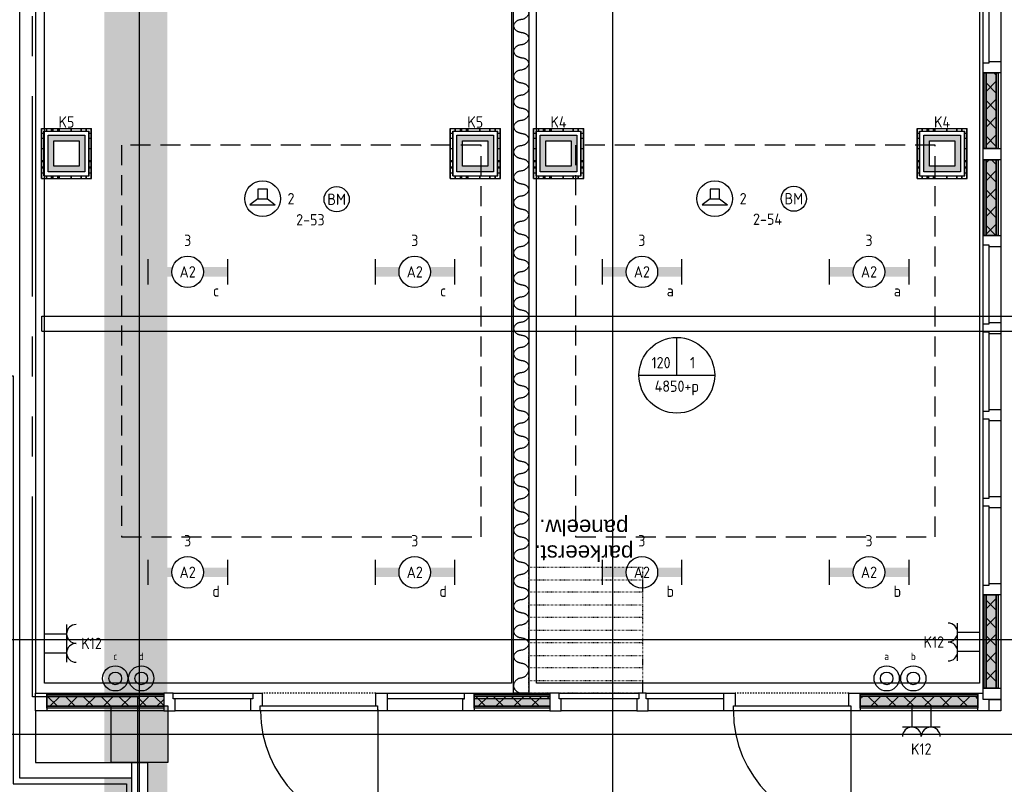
# Model space of a CAD drawing. Header units: millimetres. Extents: x -38031 to 110605, y -22066 to 88711.
# Tile 93 of 116: x 64660 to 72464, y 13902 to 19964. Entities that reach past the tile are written whole.
import ezdxf
from ezdxf.enums import TextEntityAlignment as Align

# ---------------------------------------------------------------- set-up
doc = ezdxf.new("R2010")
doc.units = ezdxf.units.MM
doc.header["$LTSCALE"] = 50
doc.set_wipeout_variables(frame=1)
for name, pattern in [('HIDDEN2', [4.7625, 3.175, -1.5875]), ('PHANTOM', [63.5, 31.75, -6.35, 6.35, -6.35, 6.35, -6.35]), ('STYLE_01', [0.41664, 0.20828, -0.20836]), ('STYLE_05', [0.20828, 0.069425, -0.138855]), ('STYLE_06', [1.04164, 0.625, -0.20828, 0.06943, -0.13893])]:
    doc.linetypes.add(name, pattern=pattern)
for name, color, linetype in [('AL$1A---_ALGEMEEN', 8, 'Continuous'), ('AM$1A---_ARCERING', 8, 'Continuous'), ('AT$1A---_TEKST100', 8, 'Continuous'), ('Bouwkundig', 8, 'Continuous'), ('EB6511--_ATTRIB', 2, 'Continuous'), ('EL6131--_KG', 3, 'Continuous'), ('EL6222--', 3, 'Continuous'), ('EL6311--', 3, 'Continuous'), ('EL6421--', 3, 'Continuous'), ('EL6511--', 3, 'Continuous'), ('EM6131--', 1, 'Continuous'), ('kaderscheiding', 9, 'Continuous'), ('Kastenscheiding', 4, 'PHANTOM'), ('LICHT_TEXT018', 1, 'Continuous'), ('stramien', 1, 'Continuous'), ('versterkte strook', 7, 'Continuous'), ('Vloerdoos', 3, 'Continuous'), ('Vloerdoos (1e)', 51, 'Continuous'), ('Vloerdoos OUD', 51, 'Continuous')]:
    doc.layers.add(name, color=color, linetype=linetype)
doc.styles.add('Arial', font='ARIAL.TTF')
doc.styles.add('BURO-018', font='iso.shx', dxfattribs={"height": 90})
doc.styles.add('NORATT', font='isocp.shx')
pattern_1 = [(135, (0, 0), (70.7107, 70.7107), []), (45, (299.34, -299.34), (70.7107, -70.7107), [])]

# ---------------------------------------------------------------- blocks, each defined once
blk = doc.blocks.new('111410')
at = {"color": 0, "linetype": 'Continuous'}
for radius in [2, 1]:
    blk.add_circle((0, 3), radius, dxfattribs=at)
at = {"color": 0, "linetype": 'Continuous', "style": 'BURO-018'}
for tag, p in [('E_SLET1', (0, 7)), ('E_GROEP', (0, 0)), ('E_GKAST', (0, 0))]:
    blk.add_attdef(tag, text='', height=1.8, dxfattribs=at).set_placement(p, align=Align.MIDDLE)
at = {"color": 0, "linetype": 'Continuous', "style": 'BURO-018', "flags": 1}
for tag in ['E_MATCODE', 'E_SGROEP']:
    blk.add_attdef(tag, text='', height=1.8, dxfattribs=at).set_placement((0, 0), align=Align.MIDDLE)
blk = doc.blocks.new('VLOERDOOS')
at = {"layer": 'Vloerdoos'}
for p, q in [((0, 395), (395, 395)), ((0, 395), (0, 0)), ((40, 375), (40, 395)), ((80, 375), (80, 395)), ((90, 375), (90, 395)), ((130, 375), (130, 395)), ((140, 375), (140, 395)), ((235, 375), (235, 395)), ((315, 375), (315, 395)), ((355, 375), (355, 395)), ((395, 395), (395, 0)), ((0, 355), (20, 355)), ((0, 315), (20, 315)), ((20, 375), (20, 20)), ((20, 375), (375, 375)), ((375, 375), (375, 20)), ((375, 355), (395, 355)), ((375, 315), (395, 315)), ((0, 305), (20, 305)), ((0, 265), (20, 265)), ((0, 255), (20, 255)), ((375, 305), (395, 305)), ((375, 265), (395, 265)), ((375, 255), (395, 255)), ((0, 160), (20, 160)), ((375, 160), (395, 160)), ((0, 80), (20, 80)), ((375, 80), (395, 80)), ((0, 40), (20, 40)), ((0, 0), (395, 0)), ((20, 20), (375, 20)), ((40, 0), (40, 20)), ((80, 0), (80, 20)), ((90, 0), (90, 20)), ((130, 0), (130, 20)), ((140, 0), (140, 20)), ((235, 0), (235, 20)), ((315, 0), (315, 20)), ((355, 0), (355, 20)), ((375, 40), (395, 40))]:
    blk.add_line(p, q, dxfattribs=at)
blk = doc.blocks.new('1115B6630')
at = {"color": 0}
for p, q in [((-6.3, 2), (-6.3, -2)), ((6.3, 2), (6.3, -2))]:
    blk.add_line(p, q, dxfattribs=at)
at = {"color": 0, "linetype": 'Continuous'}
blk.add_circle((0, 0), 2.5, dxfattribs=at)
at = {"color": 0}
for points in [[(-2.5, 0.75), (-6.3, 0.75), (-2.5, -0.75), (-6.3, -0.75)], [(2.5, 0.75), (6.3, 0.75), (2.5, -0.75), (6.3, -0.75)]]:
    blk.add_solid(points, dxfattribs=at)
at = {"color": 0, "linetype": 'Continuous', "style": 'BURO-018'}
for tag, p in [('E_GKAST', (0, 8)), ('E_GROEP', (0, 5)), ('E_SGROEP', (4.5, 5)), ('E_ARMCODE', (0, 0)), ('E_SLET', (4.5, -3))]:
    blk.add_attdef(tag, text='', height=1.8, dxfattribs=at).set_placement(p, align=Align.MIDDLE)
blk = doc.blocks.new('E00123')
at = {"color": 0, "linetype": 'Continuous'}
blk.add_circle((0, 0), 2, dxfattribs=at)
at = {"color": 0, "linetype": 'Continuous', "style": 'BURO-018'}
for tag, p in [('E_TEXT1', (0, 4.5)), ('E_TEXT2', (0, 0))]:
    blk.add_attdef(tag, text='', height=1.8, dxfattribs=at).set_placement(p, align=Align.MIDDLE)
at = {"color": 0, "linetype": 'Continuous', "style": 'BURO-018', "flags": 1}
blk.add_attdef('E_MATCODE', (0, 0), '', height=1.8, dxfattribs=at)
blk = doc.blocks.new('E00414')
at = {"color": 0, "linetype": 'Continuous'}
for p, q in [((-2.9, -2.9), (-2.9, 2.9)), ((-2.9, 2.9), (2.9, 2.9)), ((-2, 2), (2, 2)), ((-2, -2), (-2, 2)), ((2, 2), (2, -2)), ((2.9, 2.9), (2.9, -2.9)), ((2.9, -2.9), (-2.9, -2.9)), ((2, -2), (-2, -2))]:
    blk.add_line(p, q, dxfattribs=at)
at = {"color": 0}
for points in [[(-2.9, 2.9), (2.9, 2.9), (-2, 2), (2, 2)], [(-2, -2), (-2.9, -2.9), (-2, 2), (-2.9, 2.9)], [(2, 2), (2.9, 2.9), (2, -2), (2.9, -2.9)], [(2, -2), (2.9, -2.9), (-2, -2), (-2.9, -2.9)]]:
    blk.add_solid(points, dxfattribs=at)
at = {"color": 0, "linetype": 'Continuous', "style": 'BURO-018'}
for tag, p in [('E_GKAST', (0, 8)), ('E_GROEP', (0, 5)), ('E_SGROEP', (4.5, 5))]:
    blk.add_attdef(tag, text='', height=1.8, dxfattribs=at).set_placement(p, align=Align.MIDDLE)
at = {"color": 0, "linetype": 'Continuous', "style": 'BURO-018', "flags": 1}
for tag, p in [('E_VERMCODE', (13, 5)), ('E_MATCODE', (0, 0))]:
    blk.add_attdef(tag, text='', height=1.8, dxfattribs=at).set_placement(p, align=Align.MIDDLE)
blk = doc.blocks.new('E00126')
at = {"color": 0, "linetype": 'Continuous'}
for p, q in [((-3, 4.5), (3, 4.5)), ((-1.5, 1), (-1.5, 4.5)), ((1.5, 1), (1.5, 4.5))]:
    blk.add_line(p, q, dxfattribs=at)
for centre in [(-1.5, 6), (1.5, 6)]:
    blk.add_arc(centre, 1.5, 180, 0, dxfattribs=at)
at = {"color": 0, "linetype": 'Continuous', "style": 'BURO-018'}
for tag, p in [('E_GKAST', (0, 11.5)), ('E_GROEP', (0, 8.5)), ('E_SGROEP', (4.5, 8.5))]:
    blk.add_attdef(tag, text='', height=1.8, dxfattribs=at).set_placement(p, align=Align.MIDDLE)
at = {"color": 0, "linetype": 'Continuous', "style": 'BURO-018', "flags": 1}
for tag, p in [('E_VERMCODE', (13, 8.5)), ('E_MATCODE', (0, 0))]:
    blk.add_attdef(tag, text='', height=1.8, dxfattribs=at).set_placement(p, align=Align.MIDDLE)
blk = doc.blocks.new('E00103')
at = {"color": 0, "linetype": 'Continuous'}
for p, q in [((0, 6), (0, 12)), ((-6, 6), (6, 6))]:
    blk.add_line(p, q, dxfattribs=at)
blk.add_circle((0, 6), 6, dxfattribs=at)
at = {"color": 0, "linetype": 'Continuous', "style": 'BURO-018'}
for tag, p in [('E_TEXT1', (-2.5, 8)), ('E_TEXT3', (2.5, 8)), ('E_TEXT6', (0, 4))]:
    blk.add_attdef(tag, text='', height=1.8, dxfattribs=at).set_placement(p, align=Align.MIDDLE)
blk = doc.blocks.new('32x 90x139')
at = {"color": 0}
blk.add_wipeout([(0, 45), (-94, 45), (-94, 30), (-139, 30), (-139, -30), (-94, -30), (-94, -45), (0, -45)], dxfattribs=at).dxf.layer = 'AL$1A---_ALGEMEEN'
at = {"layer": 'AL$1A---_ALGEMEEN', "color": 0}
blk.add_lwpolyline([(0, 45), (-94, 45), (-94, 30), (-139, 30), (-139, -30), (-94, -30), (-94, -45), (0, -45)], close=True, dxfattribs=at)
blk = doc.blocks.new('Group-63')
at = {"layer": 'AM$1A---_ARCERING', "linetype": 'Continuous', "lineweight": 0}
for points in [[(-1113.502, 131), (-180.002, 131), (-180.002, 116), (-1113.502, 116)], [(-1113.502, 116), (-180.002, 116), (-180.002, 35), (-1113.502, 35)], [(-1113.502, 35), (-180.002, 35), (-180.002, 20), (-1113.502, 20)]]:
    blk.add_hatch(color=256, dxfattribs=at).paths.add_polyline_path(points)
at = {"layer": 'AM$1A---_ARCERING', "linetype": 'Continuous', "lineweight": 5}
h = blk.add_hatch(dxfattribs=at)
h.set_pattern_fill('ISOLATIE', color=256, style=0, pattern_type=2)
h.set_pattern_definition(pattern_1)
h.paths.add_polyline_path([(-1113.502, 116), (-180.002, 116), (-180.002, 35), (-1113.502, 35)])
at = {"layer": 'AL$1A---_ALGEMEEN', "color": 0}
for points in [[(-1113.502, 131), (-180.002, 131), (-180.002, 116), (-1113.502, 116)], [(-1113.502, 116), (-180.002, 116), (-180.002, 35), (-1113.502, 35)], [(-1113.502, 35), (-180.002, 35), (-180.002, 20), (-1113.502, 20)]]:
    blk.add_lwpolyline(points, close=True, dxfattribs=at)
blk = doc.blocks.new('Group-64')
at = {"layer": 'AM$1A---_ARCERING', "linetype": 'Continuous', "lineweight": 0}
for points in [[(-4173.5, 131), (-3574.3, 131), (-3574.3, 116), (-4173.5, 116)], [(-4173.5, 116), (-3574.3, 116), (-3574.3, 35), (-4173.5, 35)], [(-4173.5, 35), (-3574.3, 35), (-3574.3, 20), (-4173.5, 20)]]:
    blk.add_hatch(color=256, dxfattribs=at).paths.add_polyline_path(points)
at = {"layer": 'AM$1A---_ARCERING', "linetype": 'Continuous', "lineweight": 5}
h = blk.add_hatch(dxfattribs=at)
h.set_pattern_fill('ISOLATIE', color=256, style=0, pattern_type=2)
h.set_pattern_definition(pattern_1)
h.paths.add_polyline_path([(-4173.5, 116), (-3574.3, 116), (-3574.3, 35), (-4173.5, 35)])
at = {"layer": 'AL$1A---_ALGEMEEN', "color": 0}
for points in [[(-4173.5, 131), (-3574.3, 131), (-3574.3, 116), (-4173.5, 116)], [(-4173.5, 116), (-3574.3, 116), (-3574.3, 35), (-4173.5, 35)], [(-4173.5, 35), (-3574.3, 35), (-3574.3, 20), (-4173.5, 20)]]:
    blk.add_lwpolyline(points, close=True, dxfattribs=at)
blk = doc.blocks.new('Group-65')
at = {"layer": 'AM$1A---_ARCERING', "linetype": 'Continuous', "lineweight": 0}
for points in [[(-7560.002, 131), (-6633.502, 131), (-6633.502, 116), (-7560.002, 116)], [(-7560.002, 116), (-6633.502, 116), (-6633.502, 35), (-7560.002, 35)], [(-7560.002, 35), (-6633.502, 35), (-6633.502, 20), (-7560.002, 20)]]:
    blk.add_hatch(color=256, dxfattribs=at).paths.add_polyline_path(points)
at = {"layer": 'AM$1A---_ARCERING', "linetype": 'Continuous', "lineweight": 5}
h = blk.add_hatch(dxfattribs=at)
h.set_pattern_fill('ISOLATIE', color=256, style=0, pattern_type=2)
h.set_pattern_definition(pattern_1)
h.paths.add_polyline_path([(-7560.002, 116), (-6633.502, 116), (-6633.502, 35), (-7560.002, 35)])
at = {"layer": 'AL$1A---_ALGEMEEN', "color": 0}
for points in [[(-7560.002, 131), (-6633.502, 131), (-6633.502, 116), (-7560.002, 116)], [(-7560.002, 116), (-6633.502, 116), (-6633.502, 35), (-7560.002, 35)], [(-7560.002, 35), (-6633.502, 35), (-6633.502, 20), (-7560.002, 20)]]:
    blk.add_lwpolyline(points, close=True, dxfattribs=at)
blk = doc.blocks.new('32x_hout-mk 825-p')
at = {"layer": 'AL$1A---_ALGEMEEN', "color": 0}
for points in [[(-7650, 139), (-5853.5, 139), (-5853.5, 0), (-7650, 0)], [(-1113.5, 139), (-90, 139), (-90, 0), (-1113.5, 0)]]:
    blk.add_lwpolyline(points, close=True, dxfattribs=at)
at = {"color": 0}
blk.add_wipeout([(-4878.5, 139), (-2178.5, 139), (-2178.5, 94), (-4878.5, 94)], dxfattribs=at).dxf.layer = 'AL$1A---_ALGEMEEN'
at = {"layer": 'AL$1A---_ALGEMEEN', "color": 0}
for points in [[(-4878.5, 139), (-2178.5, 139), (-2178.5, 94), (-4878.5, 94)], [(-4863.5, 139), (-2193.5, 139), (-2193.5, 0), (-4863.5, 0)]]:
    blk.add_lwpolyline(points, close=True, dxfattribs=at)
at = {"color": 0}
for points in [[(-7650, 139), (-7560, 139), (-7560, 0), (-7650, 0)], [(-5943.5, 139), (-5853.5, 139), (-5853.5, 0), (-5943.5, 0)], [(-1203.5, 139), (-1113.5, 139), (-1113.5, 0), (-1203.5, 0)], [(-180, 139), (-90, 139), (-90, 0), (-180, 0)]]:
    blk.add_wipeout(points, dxfattribs=at).dxf.layer = 'AL$1A---_ALGEMEEN'
at = {"layer": 'AL$1A---_ALGEMEEN', "color": 0}
for points in [[(-7650, 139), (-7560, 139), (-7560, 0), (-7650, 0)], [(-5943.5, 139), (-5853.5, 139), (-5853.5, 0), (-5943.5, 0)], [(-1203.5, 139), (-1113.5, 139), (-1113.5, 0), (-1203.5, 0)], [(-180, 139), (-90, 139), (-90, 0), (-180, 0)]]:
    blk.add_lwpolyline(points, close=True, dxfattribs=at)
for name in ['Group-65', 'Group-63']:
    blk.add_blockref(name, (0, 0), dxfattribs=at)
at = {"layer": 'AL$1A---_ALGEMEEN', "color": 0, "rotation": 270}
blk.add_blockref('32x 90x139', (-2838.5, 0), dxfattribs=at)
at = {"color": 0}
for points in [[(-4953.5, 139), (-4863.5, 139), (-4863.5, 0), (-4953.5, 0)], [(-4263.5, 94), (-4248.5, 94), (-4248.5, 139), (-4173.5, 139), (-4173.5, 0), (-4263.5, 0)], [(-2193.5, 139), (-2103.5, 139), (-2103.5, 0), (-2193.5, 0)]]:
    blk.add_wipeout(points, dxfattribs=at).dxf.layer = 'AL$1A---_ALGEMEEN'
at = {"layer": 'AL$1A---_ALGEMEEN', "color": 0, "linetype": 'STYLE_01'}
for p, q in [((-4953.5, 139), (-5853.5, 139)), ((-1203.5, 139), (-2103.5, 139))]:
    blk.add_line(p, q, dxfattribs=at)
at = {"layer": 'AL$1A---_ALGEMEEN', "color": 0}
for points in [[(-4953.5, 139), (-4863.5, 139), (-4863.5, 0), (-4953.5, 0)], [(-4263.5, 94), (-4248.5, 94), (-4248.5, 139), (-4173.5, 139), (-4173.5, 0), (-4263.5, 0)], [(-2193.5, 139), (-2103.5, 139), (-2103.5, 0), (-2193.5, 0)]]:
    blk.add_lwpolyline(points, close=True, dxfattribs=at)
blk.add_blockref('Group-64', (0, 0), dxfattribs=at)
at = {"color": 0}
blk.add_wipeout([(-6558.5, 139), (-5928.5, 139), (-5928.5, 94), (-6558.5, 94)], dxfattribs=at).dxf.layer = 'AL$1A---_ALGEMEEN'
at = {"layer": 'AL$1A---_ALGEMEEN', "color": 0}
blk.add_lwpolyline([(-6558.5, 139), (-5928.5, 139), (-5928.5, 94), (-6558.5, 94)], close=True, dxfattribs=at)
at = {"color": 0}
for points in [[(-3484.3, 94), (-3499.3, 94), (-3499.3, 139), (-3574.3, 139), (-3574.3, 0), (-3484.3, 0)], [(-5868.5, 40), (-4938.5, 40), (-4938.5, 0), (-5868.5, 0)], [(-2118.5, 40), (-1188.5, 40), (-1188.5, 0), (-2118.5, 0)]]:
    blk.add_wipeout(points, dxfattribs=at).dxf.layer = 'AL$1A---_ALGEMEEN'
at = {"layer": 'AL$1A---_ALGEMEEN', "color": 0}
for p, q in [((-4936.4, 10), (-4936.4, -930)), ((-1188.5, 10), (-1188.5, -930))]:
    blk.add_line(p, q, dxfattribs=at)
for points in [[(-3484.3, 94), (-3499.3, 94), (-3499.3, 139), (-3574.3, 139), (-3574.3, 0), (-3484.3, 0)], [(-5868.5, 40), (-4938.5, 40), (-4938.5, 0), (-5868.5, 0)], [(-2118.5, 40), (-1188.5, 40), (-1188.5, 0), (-2118.5, 0)]]:
    blk.add_lwpolyline(points, close=True, dxfattribs=at)
for centre in [(-4936.4, 0), (-1188.5, 0)]:
    blk.add_arc(centre, 930, 180, 270, dxfattribs=at)
at = {"color": 0}
blk.add_wipeout([(-6543.5, 94), (-6558.5, 94), (-6558.5, 139), (-6633.5, 139), (-6633.5, 0), (-6543.5, 0)], dxfattribs=at).dxf.layer = 'AL$1A---_ALGEMEEN'
at = {"layer": 'AL$1A---_ALGEMEEN', "color": 0}
blk.add_lwpolyline([(-6543.5, 94), (-6558.5, 94), (-6558.5, 139), (-6633.5, 139), (-6633.5, 0), (-6543.5, 0)], close=True, dxfattribs=at)
blk = doc.blocks.new('22x_parkeerstand-p')
at = {"layer": 'AL$1A---_ALGEMEEN', "color": 0, "linetype": 'STYLE_05'}
for points in [[(0, 1000), (900, 1000), (900, 0), (0, 0)], [(0, 1000), (900, 1000), (900, 900), (0, 900)], [(0, 800), (900, 800), (900, 700), (0, 700)], [(0, 600), (900, 600), (900, 500), (0, 500)], [(0, 400), (900, 400), (900, 300), (0, 300)], [(0, 200), (900, 200), (900, 100), (0, 100)]]:
    blk.add_lwpolyline(points, close=True, dxfattribs=at)
at = {"layer": 'AT$1A---_TEKST100', "insert": (463.4, -45.8), "char_height": 126.27, "attachment_point": 2, "line_spacing_factor": 0.967741, "style": 'Arial'}
blk.add_mtext('{\\C256;\\lparkeerst.\\Ppaneelw.}', dxfattribs=at)
blk = doc.blocks.new('kolom 450')
at = {"layer": 'AM$1A---_ARCERING', "linetype": 'Continuous', "lineweight": 0}
blk.add_hatch(color=256, dxfattribs=at).paths.add_polyline_path([(-225, 225), (225, 225), (225, -225), (-225, -225)])
at = {"layer": 'AL$1A---_ALGEMEEN', "color": 0}
blk.add_lwpolyline([(-225, 225), (225, 225), (225, -225), (-225, -225)], close=True, dxfattribs=at)
blk = doc.blocks.new('Group-53')
at = {"layer": 'AM$1A---_ARCERING', "linetype": 'Continuous', "lineweight": 0}
for points in [[(8, 5018.5), (23, 5018.5), (23, 4418.5), (8, 4418.5)], [(23, 5018.5), (104, 5018.5), (104, 4418.5), (23, 4418.5)], [(104, 5018.5), (119, 5018.5), (119, 4418.5), (104, 4418.5)]]:
    blk.add_hatch(color=256, dxfattribs=at).paths.add_polyline_path(points)
at = {"layer": 'AM$1A---_ARCERING', "linetype": 'Continuous', "lineweight": 5}
h = blk.add_hatch(dxfattribs=at)
h.set_pattern_fill('ISOLATIE', color=256, style=0, pattern_type=2)
h.set_pattern_definition(pattern_1)
h.paths.add_polyline_path([(23, 5018.5), (104, 5018.5), (104, 4418.5), (23, 4418.5)])
at = {"layer": 'AL$1A---_ALGEMEEN', "color": 0}
for points in [[(8, 5018.5), (23, 5018.5), (23, 4418.5), (8, 4418.5)], [(23, 5018.5), (104, 5018.5), (104, 4418.5), (23, 4418.5)], [(104, 5018.5), (119, 5018.5), (119, 4418.5), (104, 4418.5)]]:
    blk.add_lwpolyline(points, close=True, dxfattribs=at)
blk = doc.blocks.new('Group-54')
at = {"layer": 'AM$1A---_ARCERING', "linetype": 'Continuous', "lineweight": 0}
for points in [[(8, 4328.5), (23, 4328.5), (23, 3728.5), (8, 3728.5)], [(23, 4328.5), (104, 4328.5), (104, 3728.5), (23, 3728.5)], [(104, 4328.5), (119, 4328.5), (119, 3728.5), (104, 3728.5)]]:
    blk.add_hatch(color=256, dxfattribs=at).paths.add_polyline_path(points)
at = {"layer": 'AM$1A---_ARCERING', "linetype": 'Continuous', "lineweight": 5}
h = blk.add_hatch(dxfattribs=at)
h.set_pattern_fill('ISOLATIE', color=256, style=0, pattern_type=2)
h.set_pattern_definition(pattern_1)
h.paths.add_polyline_path([(23, 4328.5), (104, 4328.5), (104, 3728.5), (23, 3728.5)])
at = {"layer": 'AL$1A---_ALGEMEEN', "color": 0}
for points in [[(8, 4328.5), (23, 4328.5), (23, 3728.5), (8, 3728.5)], [(23, 4328.5), (104, 4328.5), (104, 3728.5), (23, 3728.5)], [(104, 4328.5), (119, 4328.5), (119, 3728.5), (104, 3728.5)]]:
    blk.add_lwpolyline(points, close=True, dxfattribs=at)
blk = doc.blocks.new('Group-55')
at = {"layer": 'AM$1A---_ARCERING', "linetype": 'Continuous', "lineweight": 0}
for points in [[(8, 878.5), (23, 878.5), (23, 140), (8, 140)], [(23, 878.5), (104, 878.5), (104, 140), (23, 140)], [(104, 878.5), (119, 878.5), (119, 140), (104, 140)]]:
    blk.add_hatch(color=256, dxfattribs=at).paths.add_polyline_path(points)
at = {"layer": 'AM$1A---_ARCERING', "linetype": 'Continuous', "lineweight": 5}
h = blk.add_hatch(dxfattribs=at)
h.set_pattern_fill('ISOLATIE', color=256, style=0, pattern_type=2)
h.set_pattern_definition(pattern_1)
h.paths.add_polyline_path([(23, 878.5), (104, 878.5), (104, 140), (23, 140)])
at = {"layer": 'AL$1A---_ALGEMEEN', "color": 0}
for points in [[(8, 878.5), (23, 878.5), (23, 140), (8, 140)], [(23, 878.5), (104, 878.5), (104, 140), (23, 140)], [(104, 878.5), (119, 878.5), (119, 140), (104, 140)]]:
    blk.add_lwpolyline(points, close=True, dxfattribs=at)
blk = doc.blocks.new('32x_hout-mk 822s-p')
at = {"layer": 'AL$1A---_ALGEMEEN', "color": 0}
blk.add_lwpolyline([(0, 8691), (139, 8691), (139, 50), (0, 50)], close=True, dxfattribs=at)
for name in ['Group-53', 'Group-54', 'Group-55']:
    blk.add_blockref(name, (0, 0), dxfattribs=at)
at = {"color": 0}
for points in [[(0, 5108.5), (139, 5108.5), (139, 5018.5), (0, 5018.5)], [(0, 4418.5), (139, 4418.5), (139, 4328.5), (0, 4328.5)], [(0, 3728.5), (139, 3728.5), (139, 3638.5), (0, 3638.5)], [(0, 3038.5), (139, 3038.5), (139, 2948.5), (0, 2948.5)], [(0, 2348.5), (139, 2348.5), (139, 2258.5), (0, 2258.5)], [(0, 1658.5), (139, 1658.5), (139, 1568.5), (0, 1568.5)], [(0, 968.5), (139, 968.5), (139, 878.5), (0, 878.5)], [(0, 140), (139, 140), (139, 50), (0, 50)]]:
    blk.add_wipeout(points, dxfattribs=at).dxf.layer = 'AL$1A---_ALGEMEEN'
at = {"layer": 'AL$1A---_ALGEMEEN', "color": 0}
for points in [[(0, 5108.5), (139, 5108.5), (139, 5018.5), (0, 5018.5)], [(0, 4418.5), (139, 4418.5), (139, 4328.5), (0, 4328.5)], [(0, 3728.5), (139, 3728.5), (139, 3638.5), (0, 3638.5)], [(0, 3038.5), (139, 3038.5), (139, 2948.5), (0, 2948.5)], [(0, 2348.5), (139, 2348.5), (139, 2258.5), (0, 2258.5)], [(0, 1658.5), (139, 1658.5), (139, 1568.5), (0, 1568.5)], [(0, 968.5), (139, 968.5), (139, 878.5), (0, 878.5)], [(0, 140), (139, 140), (139, 50), (0, 50)]]:
    blk.add_lwpolyline(points, close=True, dxfattribs=at)
at = {"color": 0}
for points in [[(0, 5723.5), (45, 5723.5), (45, 5093.5), (0, 5093.5)], [(0, 3653.5), (45, 3653.5), (45, 3023.5), (0, 3023.5)], [(0, 2963.5), (45, 2963.5), (45, 2333.5), (0, 2333.5)], [(0, 2273.5), (45, 2273.5), (45, 1643.5), (0, 1643.5)], [(0, 1583.5), (45, 1583.5), (45, 953.5), (0, 953.5)]]:
    blk.add_wipeout(points, dxfattribs=at).dxf.layer = 'AL$1A---_ALGEMEEN'
at = {"layer": 'AL$1A---_ALGEMEEN', "color": 0}
for points in [[(0, 5723.5), (45, 5723.5), (45, 5093.5), (0, 5093.5)], [(0, 3653.5), (45, 3653.5), (45, 3023.5), (0, 3023.5)], [(0, 2963.5), (45, 2963.5), (45, 2333.5), (0, 2333.5)], [(0, 2273.5), (45, 2273.5), (45, 1643.5), (0, 1643.5)], [(0, 1583.5), (45, 1583.5), (45, 953.5), (0, 953.5)]]:
    blk.add_lwpolyline(points, close=True, dxfattribs=at)
blk = doc.blocks.new('200254 W 210e 19-03-2008')
at = {"layer": 'AL$1A---_ALGEMEEN'}
for points in [[(20407.43, 3417.23), (20407.45, 3417.21), (20407.51, 3417.2), (20408.21, 3417.11), (20408.81, 3416.24), (20408.01, 3415.28), (20406.77, 3415.18), (20406.05, 3414.22), (20406.78, 3413.31), (20407.43, 3413.23)], [(20407.43, 3413.23), (20407.45, 3413.21), (20407.51, 3413.2), (20408.21, 3413.11), (20408.81, 3412.24), (20408.01, 3411.28), (20406.77, 3411.18), (20406.05, 3410.22), (20406.78, 3409.31), (20407.43, 3409.23)], [(20407.43, 3409.23), (20407.45, 3409.21), (20407.51, 3409.2), (20408.21, 3409.11), (20408.81, 3408.24), (20408.01, 3407.28), (20406.77, 3407.18), (20406.05, 3406.22), (20406.78, 3405.31), (20407.43, 3405.23)], [(20407.43, 3405.23), (20407.45, 3405.21), (20407.51, 3405.2), (20408.21, 3405.11), (20408.81, 3404.24), (20408.01, 3403.28), (20406.77, 3403.18), (20406.05, 3402.22), (20406.78, 3401.31), (20407.43, 3401.23)], [(20407.43, 3401.23), (20407.45, 3401.21), (20407.51, 3401.2), (20408.21, 3401.11), (20408.81, 3400.24), (20408.01, 3399.28), (20406.77, 3399.18), (20406.05, 3398.22), (20406.78, 3397.31), (20407.43, 3397.23)], [(20407.43, 3397.23), (20407.45, 3397.21), (20407.51, 3397.2), (20408.21, 3397.11), (20408.81, 3396.24), (20408.01, 3395.28), (20406.77, 3395.18), (20406.05, 3394.22), (20406.78, 3393.31), (20407.43, 3393.23)], [(20407.43, 3393.23), (20407.45, 3393.21), (20407.51, 3393.2), (20408.21, 3393.11), (20408.81, 3392.24), (20408.01, 3391.28), (20406.77, 3391.18), (20406.05, 3390.22), (20406.78, 3389.31), (20407.43, 3389.23)], [(20407.43, 3389.23), (20407.45, 3389.21), (20407.51, 3389.2), (20408.21, 3389.11), (20408.81, 3388.24), (20408.01, 3387.28), (20406.77, 3387.18), (20406.05, 3386.22), (20406.78, 3385.31), (20407.43, 3385.23)], [(20407.43, 3385.23), (20407.45, 3385.21), (20407.51, 3385.2), (20408.21, 3385.11), (20408.81, 3384.24), (20408.01, 3383.28), (20406.77, 3383.18), (20406.05, 3382.22), (20406.78, 3381.31), (20407.43, 3381.23)], [(20407.43, 3381.23), (20407.45, 3381.21), (20407.51, 3381.2), (20408.21, 3381.11), (20408.81, 3380.24), (20408.01, 3379.28), (20406.77, 3379.18), (20406.05, 3378.22), (20406.78, 3377.31), (20407.43, 3377.23)], [(20407.43, 3377.23), (20407.45, 3377.21), (20407.51, 3377.2), (20408.21, 3377.11), (20408.81, 3376.24), (20408.01, 3375.28), (20406.77, 3375.18), (20406.05, 3374.22), (20406.78, 3373.31), (20407.43, 3373.23)], [(20407.43, 3373.23), (20407.45, 3373.21), (20407.51, 3373.2), (20408.21, 3373.11), (20408.81, 3372.24), (20408.01, 3371.28), (20406.77, 3371.18), (20406.05, 3370.22), (20406.78, 3369.31), (20407.43, 3369.23)], [(20407.43, 3369.23), (20407.45, 3369.21), (20407.51, 3369.2), (20408.21, 3369.11), (20408.81, 3368.24), (20408.01, 3367.28), (20406.77, 3367.18), (20406.05, 3366.22), (20406.78, 3365.31), (20407.43, 3365.23)], [(20407.43, 3365.23), (20407.45, 3365.21), (20407.51, 3365.2), (20408.21, 3365.11), (20408.81, 3364.24), (20408.01, 3363.28), (20406.77, 3363.18), (20406.05, 3362.22), (20406.78, 3361.31), (20407.43, 3361.23)], [(20407.43, 3361.23), (20407.45, 3361.21), (20407.51, 3361.2), (20408.21, 3361.11), (20408.81, 3360.24), (20408.01, 3359.28), (20406.77, 3359.18), (20406.05, 3358.22), (20406.78, 3357.31), (20407.43, 3357.23)], [(20407.43, 3357.23), (20407.45, 3357.21), (20407.51, 3357.2), (20408.21, 3357.11), (20408.81, 3356.24), (20408.01, 3355.28), (20406.77, 3355.18), (20406.05, 3354.22), (20406.78, 3353.31), (20407.43, 3353.23)], [(20407.43, 3353.23), (20407.45, 3353.21), (20407.51, 3353.2), (20408.21, 3353.11), (20408.81, 3352.24), (20408.01, 3351.28), (20406.77, 3351.18), (20406.05, 3350.22), (20406.78, 3349.31), (20407.43, 3349.23)], [(20407.43, 3349.23), (20407.45, 3349.21), (20407.51, 3349.2), (20408.21, 3349.11), (20408.81, 3348.24), (20408.01, 3347.28), (20406.77, 3347.18), (20406.05, 3346.22), (20406.78, 3345.31), (20407.43, 3345.23)], [(20407.43, 3345.23), (20407.45, 3345.21), (20407.51, 3345.2), (20408.21, 3345.11), (20408.81, 3344.24), (20408.01, 3343.28), (20406.77, 3343.18), (20406.05, 3342.22), (20406.78, 3341.31), (20407.43, 3341.23)], [(20407.43, 3341.23), (20407.45, 3341.21), (20407.51, 3341.2), (20408.21, 3341.11), (20408.81, 3340.24), (20408.01, 3339.28), (20406.77, 3339.18), (20406.05, 3338.22), (20406.78, 3337.31), (20407.43, 3337.23)], [(20407.43, 3337.23), (20407.45, 3337.21), (20407.51, 3337.2), (20408.21, 3337.11), (20408.81, 3336.24), (20408.01, 3335.28), (20406.77, 3335.18), (20406.05, 3334.22), (20406.78, 3333.31), (20407.43, 3333.23)], [(20407.43, 3333.23), (20407.45, 3333.21), (20407.51, 3333.2), (20408.21, 3333.11), (20408.81, 3332.24), (20408.01, 3331.28), (20406.77, 3331.18), (20406.05, 3330.22), (20406.78, 3329.31), (20407.43, 3329.23)], [(20407.43, 3329.23), (20407.45, 3329.21), (20407.51, 3329.2), (20408.21, 3329.11), (20408.81, 3328.24), (20408.01, 3327.28), (20406.77, 3327.18), (20406.05, 3326.22), (20406.78, 3325.31), (20407.43, 3325.23)], [(20407.43, 3325.23), (20407.45, 3325.21), (20407.51, 3325.2), (20408.21, 3325.11), (20408.81, 3324.24), (20408.01, 3323.28), (20406.77, 3323.18), (20406.05, 3322.22), (20406.78, 3321.31), (20407.43, 3321.23)], [(20407.43, 3321.23), (20407.45, 3321.21), (20407.51, 3321.2), (20408.21, 3321.11), (20408.81, 3320.24), (20408.01, 3319.28), (20406.77, 3319.18), (20406.05, 3318.22), (20406.78, 3317.31), (20407.43, 3317.23)], [(20407.43, 3317.23), (20407.45, 3317.21), (20407.51, 3317.2), (20408.21, 3317.11), (20408.81, 3316.24), (20408.01, 3315.28), (20406.77, 3315.18), (20406.05, 3314.22), (20406.78, 3313.31), (20407.43, 3313.23)]]:
    blk.add_open_spline(points, degree=2, knots=[0, 0, 0, 1, 1, 2, 3, 4, 5, 6, 7, 7, 7], dxfattribs=at)
blk.add_wipeout([(20345.7, 3294.95), (20327.95, 3294.95), (20327.95, 3480.27), (20330.45, 3480.27), (20330.45, 3297.45), (20345.7, 3297.45)]).dxf.layer = 'AL$1A---_ALGEMEEN'
for points in [[(20345.7, 3294.95), (20327.95, 3294.95), (20327.95, 3480.27), (20330.45, 3480.27), (20330.45, 3297.45), (20345.7, 3297.45)], [(20331.89, 3465.84), (20405.89, 3465.84), (20405.89, 3310.04), (20331.89, 3310.04)]]:
    blk.add_lwpolyline(points, close=True, dxfattribs=at)
blk.add_wipeout([(20345.7, 3297.45), (20348.2, 3297.45), (20348.2, 3170.21), (20345.7, 3170.21)]).dxf.layer = 'AL$1A---_ALGEMEEN'
blk.add_lwpolyline([(20345.7, 3297.45), (20348.2, 3297.45), (20348.2, 3170.21), (20345.7, 3170.21)], close=True, dxfattribs=at)
at = {"layer": 'AL$1A---_ALGEMEEN', "xscale": 0.02, "yscale": 0.02, "zscale": 0.02}
blk.add_blockref('32x_hout-mk 825-p', (20483.45, 3305.65), dxfattribs=at)
at = {"layer": 'AL$1A---_ALGEMEEN', "linetype": 'Continuous', "lineweight": 30}
blk.add_lwpolyline([(20406.25, 3480.27), (20408.65, 3480.27), (20408.65, 3308.43), (20406.25, 3308.43)], close=True, dxfattribs=at)
at = {"layer": 'AL$1A---_ALGEMEEN'}
blk.add_lwpolyline([(20272.39, 3172.54), (20199.89, 3172.54), (20199.89, 3268.56), (20199.89, 3280.54), (20199.89, 3294.06), (20217.89, 3294.06), (20217.89, 3358.76), (20246.19, 3358.76), (20246.19, 3445.76), (20217.67, 3445.76), (20217.67, 3465.84), (20266.89, 3465.84), (20266.89, 3358.76), (20326.89, 3358.76), (20326.89, 3294.06), (20344.89, 3294.06), (20344.89, 3287.8), (20344.89, 3281.54), (20344.89, 3280.54), (20344.89, 3184.54), (20272.39, 3184.54)], close=True, dxfattribs=at)
blk.add_open_spline([(20407.43, 3313.23), (20407.45, 3313.21), (20407.51, 3313.2), (20408.21, 3313.09), (20408.81, 3312.04), (20408.01, 3310.89), (20406.77, 3310.77), (20406.05, 3309.62), (20406.78, 3308.53), (20407.43, 3308.43)], degree=2, knots=[0, 0, 0, 1, 1, 2, 3, 4, 5, 6, 7, 7, 7], dxfattribs=at)
at = {"layer": 'stramien', "linetype": 'STYLE_06', "ltscale": 50}
for p, q in [((20421.95, 2703.35), (20421.95, 4240.03)), ((20346.95, 2737.41), (20346.95, 3963.01)), ((18943.33, 3301.95), (21069.22, 3301.95))]:
    blk.add_line(p, q, dxfattribs=at)
at = {"layer": 'AL$1A---_ALGEMEEN', "xscale": 0.02, "yscale": 0.02, "zscale": 0.02, "rotation": 180}
blk.add_blockref('22x_parkeerstand-p', (20426.65, 3328.43), dxfattribs=at)
at = {"layer": 'AL$1A---_ALGEMEEN', "xscale": 0.02, "yscale": 0.02, "zscale": 0.02}
blk.add_blockref('kolom 450', (20346.95, 3301.95), dxfattribs=at)
blk.add_wipeout([(20481.65, 3307.45), (20483.45, 3307.45), (20483.45, 3305.65), (20481.65, 3305.65)]).dxf.layer = 'AL$1A---_ALGEMEEN'
at = {"layer": 'AL$1A---_ALGEMEEN'}
blk.add_lwpolyline([(20481.65, 3307.45), (20483.45, 3307.45), (20483.45, 3305.65), (20481.65, 3305.65)], close=True, dxfattribs=at)
at = {"layer": 'AL$1A---_ALGEMEEN', "xscale": 0.02, "yscale": 0.02, "zscale": 0.02}
blk.add_blockref('32x_hout-mk 822s-p', (20480.67, 3306.45), dxfattribs=at)
at = {"layer": 'AL$1A---_ALGEMEEN'}
blk.add_lwpolyline([(20409.89, 3465.84), (20480.11, 3465.84), (20480.11, 3310.04), (20409.89, 3310.04)], close=True, dxfattribs=at)
blk = doc.blocks.new('E-GK-GTC-783C')
at = {"color": 0, "linetype": 'Continuous'}
for p, q in [((-0.5, 60), (0.5, 60)), ((-0.5, -60), (0.5, -60))]:
    blk.add_line(p, q, dxfattribs=at)
blk = doc.blocks.new('E-GK-END-78')
at = {"color": 0, "linetype": 'Continuous'}
blk.add_line((0, 60), (0, -60), dxfattribs=at)
blk = doc.blocks.new('VLOERDOOS (1e)')
at = {"layer": 'Vloerdoos OUD'}
for p, q in [((0, 395), (395, 395)), ((0, 395), (0, 0)), ((40, 375), (40, 395)), ((80, 375), (80, 395)), ((90, 375), (90, 395)), ((130, 375), (130, 395)), ((140, 375), (140, 395)), ((235, 375), (235, 395)), ((315, 375), (315, 395)), ((355, 375), (355, 395)), ((395, 395), (395, 0)), ((0, 355), (20, 355)), ((0, 315), (20, 315)), ((20, 375), (20, 20)), ((20, 375), (375, 375)), ((375, 375), (375, 20)), ((375, 355), (395, 355)), ((375, 315), (395, 315)), ((0, 305), (20, 305)), ((0, 265), (20, 265)), ((0, 255), (20, 255)), ((375, 305), (395, 305)), ((375, 265), (395, 265)), ((375, 255), (395, 255)), ((0, 160), (20, 160)), ((375, 160), (395, 160)), ((0, 80), (20, 80)), ((375, 80), (395, 80)), ((0, 40), (20, 40)), ((0, 0), (395, 0)), ((20, 20), (375, 20)), ((40, 0), (40, 20)), ((80, 0), (80, 20)), ((90, 0), (90, 20)), ((130, 0), (130, 20)), ((140, 0), (140, 20)), ((235, 0), (235, 20)), ((315, 0), (315, 20)), ((355, 0), (355, 20)), ((375, 40), (395, 40))]:
    blk.add_line(p, q, dxfattribs=at)
blk = doc.blocks.new('E00497')
at = {"color": 0}
for p, q in [((0, 0.75), (1, 2)), ((1, -2), (1, 2)), ((0, 0.75), (-1.5, 0.75)), ((0, -0.75), (0, 0.75)), ((-1.5, -0.75), (0, -0.75)), ((0, -0.75), (1, -2))]:
    blk.add_line(p, q, dxfattribs=at)
blk.add_line((-1.5, 0.75), (-1.5, -0.75))
blk.add_circle((0, 0), 2.84, dxfattribs=at)
at = {"color": 0, "linetype": 'Continuous', "style": 'BURO-018'}
blk.add_attdef('E_TEXT1', text='', height=1.8, dxfattribs=at).set_placement((0, 4.5), align=Align.MIDDLE)
at = {"color": 0, "linetype": 'Continuous', "style": 'BURO-018', "flags": 1}
blk.add_attdef('E_MATCODE', text='', height=1.8, dxfattribs=at).set_placement((0, 0), align=Align.MIDDLE)

msp = doc.modelspace()

# ---------------------------------------------------------------- linework, layer by layer
at = {"layer": 'kaderscheiding', "const_width": 500}
msp.add_lwpolyline([(65580.5, -21815.8), (65580.5, 77005.9)], dxfattribs=at)

# ---------------------------------------------------------------- next in the draw order: block references
at = {"layer": 'Bouwkundig', "xscale": 50, "yscale": 50, "zscale": 50}
msp.add_blockref('200254 W 210e 19-03-2008', (-951737.5, -150797.3), dxfattribs=at)

# ---------------------------------------------------------------- next in the draw order: linework, layer by layer
at = {"layer": 'Kastenscheiding'}
for p, q in [((64761.1, 14595.1), (64761.1, 23261.7)), ((65595.2, 14595.1), (64761.1, 14595.1)), ((65595.2, 3811.7), (65595.2, 14595.1))]:
    msp.add_line(p, q, dxfattribs=at)
at = {"layer": 'LICHT_TEXT018', "linetype": 'HIDDEN2'}
for points in [[(65466.3, 15865.1), (68316.3, 15865.1), (68316.3, 18968.4), (65466.3, 18968.4)], [(69066.3, 15865.1), (71916.3, 15865.1), (71916.3, 18968.4), (69066.3, 18968.4)]]:
    msp.add_lwpolyline(points, close=True, dxfattribs=at)
at = {"layer": 'versterkte strook'}
msp.add_line((9526.6, 15050), (104346.1, 15050), dxfattribs=at)

# ---------------------------------------------------------------- next in the draw order: block references
at = {"layer": 'EL6131--_KG', "xscale": 9245.357790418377}
msp.add_blockref('E-GK-GTC-783C', (69457.1, 17554.3), dxfattribs=at)
at = {"layer": 'EL6131--_KG', "rotation": 180}
msp.add_blockref('E-GK-END-78', (64834.4, 17554.3), dxfattribs=at)
at = {"layer": 'EL6222--'}
ref = msp.add_blockref('E00414', (65030.6, 18903), dxfattribs=dict(at, xscale=50, yscale=50, zscale=50))
ref.add_attrib('E_GROEP', 'K5', dxfattribs={"layer": '0', "color": 1, "linetype": 'Continuous', "height": 90, "style": 'BURO-018'}).set_placement((65030.6, 19153), align=Align.MIDDLE)
ref = msp.add_blockref('E00414', (68270.6, 18903), dxfattribs=dict(at, xscale=50, yscale=50, zscale=50))
ref.add_attrib('E_GROEP', 'K5', dxfattribs={"layer": '0', "color": 1, "linetype": 'Continuous', "height": 90, "style": 'BURO-018'}).set_placement((68270.6, 19153), align=Align.MIDDLE)
ref = msp.add_blockref('E00414', (68930.6, 18903), dxfattribs=dict(at, xscale=50, yscale=50, zscale=50))
ref.add_attrib('E_GROEP', 'K4', dxfattribs={"layer": '0', "color": 1, "linetype": 'Continuous', "height": 90, "style": 'BURO-018'}).set_placement((68930.6, 19153), align=Align.MIDDLE)
ref = msp.add_blockref('E00414', (71970.6, 18903), dxfattribs=dict(at, xscale=50, yscale=50, zscale=50))
ref.add_attrib('E_GROEP', 'K4', dxfattribs={"layer": '0', "color": 1, "linetype": 'Continuous', "height": 90, "style": 'BURO-018'}).set_placement((71970.6, 19153), align=Align.MIDDLE)
ref = msp.add_blockref('E00126', (64807, 15019.1), dxfattribs=dict(at, xscale=50, yscale=50, zscale=50, rotation=270.000000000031))
ref.add_attrib('E_GROEP', 'K12', dxfattribs={"layer": '0', "color": 1, "linetype": 'Continuous', "height": 90, "style": 'BURO-018'}).set_placement((65229.4, 15019.1), align=Align.MIDDLE)
ref = msp.add_blockref('E00126', (72318, 15029.9), dxfattribs=dict(at, xscale=50, yscale=50, zscale=50, rotation=89.99999999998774))
ref.add_attrib('E_GROEP', 'K12', dxfattribs={"layer": '0', "color": 1, "linetype": 'Continuous', "height": 90, "style": 'BURO-018'}).set_placement((71905.2, 15029.9), align=Align.MIDDLE)
ref = msp.add_blockref('E00126', (71806, 14579.9), dxfattribs=dict(at, xscale=50, yscale=50, zscale=50, rotation=180))
ref.add_attrib('E_GROEP', 'K12', dxfattribs={"layer": '0', "color": 1, "linetype": 'Continuous', "height": 90, "style": 'BURO-018'}).set_placement((71806, 14181.5), align=Align.MIDDLE)
at = {"layer": 'EL6311--'}
ref = msp.add_blockref('1115B6630', (65991.3, 17964.8), dxfattribs=dict(at, xscale=50, yscale=50, zscale=50))
ref.add_attrib('E_ARMCODE', 'A2', dxfattribs={"layer": '0', "color": 1, "linetype": 'Continuous', "height": 90, "style": 'BURO-018'}).set_placement((65991.3, 17964.8), align=Align.MIDDLE)
ref.add_attrib('E_SLET', 'c', dxfattribs={"layer": '0', "color": 1, "linetype": 'Continuous', "height": 90, "style": 'BURO-018'}).set_placement((66216.3, 17814.8), align=Align.MIDDLE)
ref.add_attrib('E_GROEP', '3', dxfattribs={"layer": '0', "color": 1, "linetype": 'Continuous', "height": 90, "style": 'BURO-018'}).set_placement((65991.3, 18214.8), align=Align.MIDDLE)
ref = msp.add_blockref('1115B6630', (67791.3, 17964.8), dxfattribs=dict(at, xscale=50, yscale=50, zscale=50))
ref.add_attrib('E_ARMCODE', 'A2', dxfattribs={"layer": '0', "color": 1, "linetype": 'Continuous', "height": 90, "style": 'BURO-018'}).set_placement((67791.3, 17964.8), align=Align.MIDDLE)
ref.add_attrib('E_SLET', 'c', dxfattribs={"layer": '0', "color": 1, "linetype": 'Continuous', "height": 90, "style": 'BURO-018'}).set_placement((68016.3, 17814.8), align=Align.MIDDLE)
ref.add_attrib('E_GROEP', '3', dxfattribs={"layer": '0', "color": 1, "linetype": 'Continuous', "height": 90, "style": 'BURO-018'}).set_placement((67791.3, 18214.8), align=Align.MIDDLE)
ref = msp.add_blockref('1115B6630', (69591.3, 17964.8), dxfattribs=dict(at, xscale=50, yscale=50, zscale=50))
ref.add_attrib('E_ARMCODE', 'A2', dxfattribs={"layer": '0', "color": 1, "linetype": 'Continuous', "height": 90, "style": 'BURO-018'}).set_placement((69591.3, 17964.8), align=Align.MIDDLE)
ref.add_attrib('E_SLET', 'a', dxfattribs={"layer": '0', "color": 1, "linetype": 'Continuous', "height": 90, "style": 'BURO-018'}).set_placement((69816.3, 17814.8), align=Align.MIDDLE)
ref.add_attrib('E_GROEP', '3', dxfattribs={"layer": '0', "color": 1, "linetype": 'Continuous', "height": 90, "style": 'BURO-018'}).set_placement((69591.3, 18214.8), align=Align.MIDDLE)
ref = msp.add_blockref('1115B6630', (71391.3, 17964.8), dxfattribs=dict(at, xscale=50, yscale=50, zscale=50))
ref.add_attrib('E_ARMCODE', 'A2', dxfattribs={"layer": '0', "color": 1, "linetype": 'Continuous', "height": 90, "style": 'BURO-018'}).set_placement((71391.3, 17964.8), align=Align.MIDDLE)
ref.add_attrib('E_SLET', 'a', dxfattribs={"layer": '0', "color": 1, "linetype": 'Continuous', "height": 90, "style": 'BURO-018'}).set_placement((71616.3, 17814.8), align=Align.MIDDLE)
ref.add_attrib('E_GROEP', '3', dxfattribs={"layer": '0', "color": 1, "linetype": 'Continuous', "height": 90, "style": 'BURO-018'}).set_placement((71391.3, 18214.8), align=Align.MIDDLE)
ref = msp.add_blockref('1115B6630', (65991.3, 15582.9), dxfattribs=dict(at, xscale=50, yscale=50, zscale=50))
ref.add_attrib('E_ARMCODE', 'A2', dxfattribs={"layer": '0', "color": 1, "linetype": 'Continuous', "height": 90, "style": 'BURO-018'}).set_placement((65991.3, 15582.9), align=Align.MIDDLE)
ref.add_attrib('E_SLET', 'd', dxfattribs={"layer": '0', "color": 1, "linetype": 'Continuous', "height": 90, "style": 'BURO-018'}).set_placement((66216.3, 15432.9), align=Align.MIDDLE)
ref.add_attrib('E_GROEP', '3', dxfattribs={"layer": '0', "color": 1, "linetype": 'Continuous', "height": 90, "style": 'BURO-018'}).set_placement((65991.3, 15832.9), align=Align.MIDDLE)
ref = msp.add_blockref('1115B6630', (67791.3, 15582.9), dxfattribs=dict(at, xscale=50, yscale=50, zscale=50))
ref.add_attrib('E_ARMCODE', 'A2', dxfattribs={"layer": '0', "color": 1, "linetype": 'Continuous', "height": 90, "style": 'BURO-018'}).set_placement((67791.3, 15582.9), align=Align.MIDDLE)
ref.add_attrib('E_SLET', 'd', dxfattribs={"layer": '0', "color": 1, "linetype": 'Continuous', "height": 90, "style": 'BURO-018'}).set_placement((68016.3, 15432.9), align=Align.MIDDLE)
ref.add_attrib('E_GROEP', '3', dxfattribs={"layer": '0', "color": 1, "linetype": 'Continuous', "height": 90, "style": 'BURO-018'}).set_placement((67791.3, 15832.9), align=Align.MIDDLE)
ref = msp.add_blockref('1115B6630', (69591.3, 15582.9), dxfattribs=dict(at, xscale=50, yscale=50, zscale=50))
ref.add_attrib('E_ARMCODE', 'A2', dxfattribs={"layer": '0', "color": 1, "linetype": 'Continuous', "height": 90, "style": 'BURO-018'}).set_placement((69591.3, 15582.9), align=Align.MIDDLE)
ref.add_attrib('E_SLET', 'b', dxfattribs={"layer": '0', "color": 1, "linetype": 'Continuous', "height": 90, "style": 'BURO-018'}).set_placement((69816.3, 15432.9), align=Align.MIDDLE)
ref.add_attrib('E_GROEP', '3', dxfattribs={"layer": '0', "color": 1, "linetype": 'Continuous', "height": 90, "style": 'BURO-018'}).set_placement((69591.3, 15832.9), align=Align.MIDDLE)
ref = msp.add_blockref('1115B6630', (71391.3, 15582.9), dxfattribs=dict(at, xscale=50, yscale=50, zscale=50))
ref.add_attrib('E_ARMCODE', 'A2', dxfattribs={"layer": '0', "color": 1, "linetype": 'Continuous', "height": 90, "style": 'BURO-018'}).set_placement((71391.3, 15582.9), align=Align.MIDDLE)
ref.add_attrib('E_SLET', 'b', dxfattribs={"layer": '0', "color": 1, "linetype": 'Continuous', "height": 90, "style": 'BURO-018'}).set_placement((71616.3, 15432.9), align=Align.MIDDLE)
ref.add_attrib('E_GROEP', '3', dxfattribs={"layer": '0', "color": 1, "linetype": 'Continuous', "height": 90, "style": 'BURO-018'}).set_placement((71391.3, 15832.9), align=Align.MIDDLE)
ref = msp.add_blockref('111410', (65417.3, 14591.7), dxfattribs=dict(at, xscale=50, yscale=50, zscale=50))
ref.add_attrib('E_SLET1', 'c', dxfattribs={"layer": '0', "color": 1, "linetype": 'Continuous', "height": 60, "style": 'BURO-018'}).set_placement((65417.3, 14916.7), align=Align.MIDDLE)
ref = msp.add_blockref('111410', (65623.5, 14591.7), dxfattribs=dict(at, xscale=50, yscale=50, zscale=50))
ref.add_attrib('E_SLET1', 'd', dxfattribs={"layer": '0', "color": 1, "linetype": 'Continuous', "height": 60, "style": 'BURO-018'}).set_placement((65623.5, 14916.7), align=Align.MIDDLE)
ref = msp.add_blockref('111410', (71531.5, 14591.7), dxfattribs=dict(at, xscale=50, yscale=50, zscale=50))
ref.add_attrib('E_SLET1', 'a', dxfattribs={"layer": '0', "color": 1, "linetype": 'Continuous', "height": 60, "style": 'BURO-018'}).set_placement((71531.5, 14916.7), align=Align.MIDDLE)
ref = msp.add_blockref('111410', (71742.6, 14591.7), dxfattribs=dict(at, xscale=50, yscale=50, zscale=50))
ref.add_attrib('E_SLET1', 'b', dxfattribs={"layer": '0', "color": 1, "linetype": 'Continuous', "height": 60, "style": 'BURO-018'}).set_placement((71742.6, 14916.7), align=Align.MIDDLE)
at = {"layer": 'EL6421--', "linetype": 'HIDDEN2'}
ref = msp.add_blockref('E00497', (66585.3, 18545), dxfattribs=dict(at, xscale=50, yscale=50, zscale=50, rotation=270))
ref.add_attrib('E_TEXT1', '2', dxfattribs={"layer": '0', "color": 1, "linetype": 'Continuous', "height": 90, "style": 'BURO-018'}).set_placement((66810.3, 18545), align=Align.MIDDLE)
ref = msp.add_blockref('E00497', (70168.8, 18545), dxfattribs=dict(at, xscale=50, yscale=50, zscale=50, rotation=270))
ref.add_attrib('E_TEXT1', '2', dxfattribs={"layer": '0', "color": 1, "linetype": 'Continuous', "height": 90, "style": 'BURO-018'}).set_placement((70393.8, 18545), align=Align.MIDDLE)
at = {"layer": 'EL6511--'}
ref = msp.add_blockref('E00123', (67172.3, 18540.2), dxfattribs=dict(at, xscale=50, yscale=50, zscale=50))
ref.add_attrib('E_TEXT2', 'BM', dxfattribs={"layer": 'EB6511--_ATTRIB', "color": 1, "linetype": 'Continuous', "height": 90, "style": 'NORATT'}).set_placement((67172.3, 18540.2), align=Align.MIDDLE)
ref.add_attrib('E_TEXT1', '2-53', dxfattribs={"layer": 'EB6511--_ATTRIB', "color": 1, "linetype": 'Continuous', "height": 90, "style": 'NORATT'}).set_placement((66964, 18377.9), align=Align.MIDDLE)
ref = msp.add_blockref('E00123', (70795.6, 18544.8), dxfattribs=dict(at, xscale=50, yscale=50, zscale=50))
ref.add_attrib('E_TEXT2', 'BM', dxfattribs={"layer": 'EB6511--_ATTRIB', "color": 1, "linetype": 'Continuous', "height": 90, "style": 'NORATT'}).set_placement((70795.6, 18544.8), align=Align.MIDDLE)
ref.add_attrib('E_TEXT1', '2-54', dxfattribs={"layer": 'EB6511--_ATTRIB', "color": 1, "linetype": 'Continuous', "height": 90, "style": 'NORATT'}).set_placement((70587.2, 18382.5), align=Align.MIDDLE)
at = {"layer": 'EM6131--'}
ref = msp.add_blockref('E00103', (69868.2, 16844.8), dxfattribs=dict(at, xscale=50, yscale=50, zscale=50))
ref.add_attrib('E_TEXT1', '120', dxfattribs={"layer": '0', "color": 1, "linetype": 'Continuous', "height": 90, "style": 'BURO-018'}).set_placement((69743.2, 17244.8), align=Align.MIDDLE)
ref.add_attrib('E_TEXT3', '1', dxfattribs={"layer": '0', "color": 1, "linetype": 'Continuous', "height": 90, "style": 'BURO-018'}).set_placement((69993.2, 17244.8), align=Align.MIDDLE)
ref.add_attrib('E_TEXT6', '4850+p', dxfattribs={"layer": '0', "color": 1, "linetype": 'Continuous', "height": 90, "style": 'BURO-018'}).set_placement((69868.2, 17044.8), align=Align.MIDDLE)
at = {"layer": 'Vloerdoos', "rotation": 90}
for p in [(65227.5, 18705.9), (68467.5, 18705.9), (69127.5, 18705.9), (72167.5, 18705.9)]:
    msp.add_blockref('VLOERDOOS', p, dxfattribs=at)
at = {"layer": 'Vloerdoos (1e)', "rotation": 90}
for p in [(65229.9, 18705.9), (68469.9, 18705.9), (69129.9, 18705.9), (72169.9, 18705.9)]:
    msp.add_blockref('VLOERDOOS (1e)', p, dxfattribs=at)

doc.saveas('drawing.dxf')
